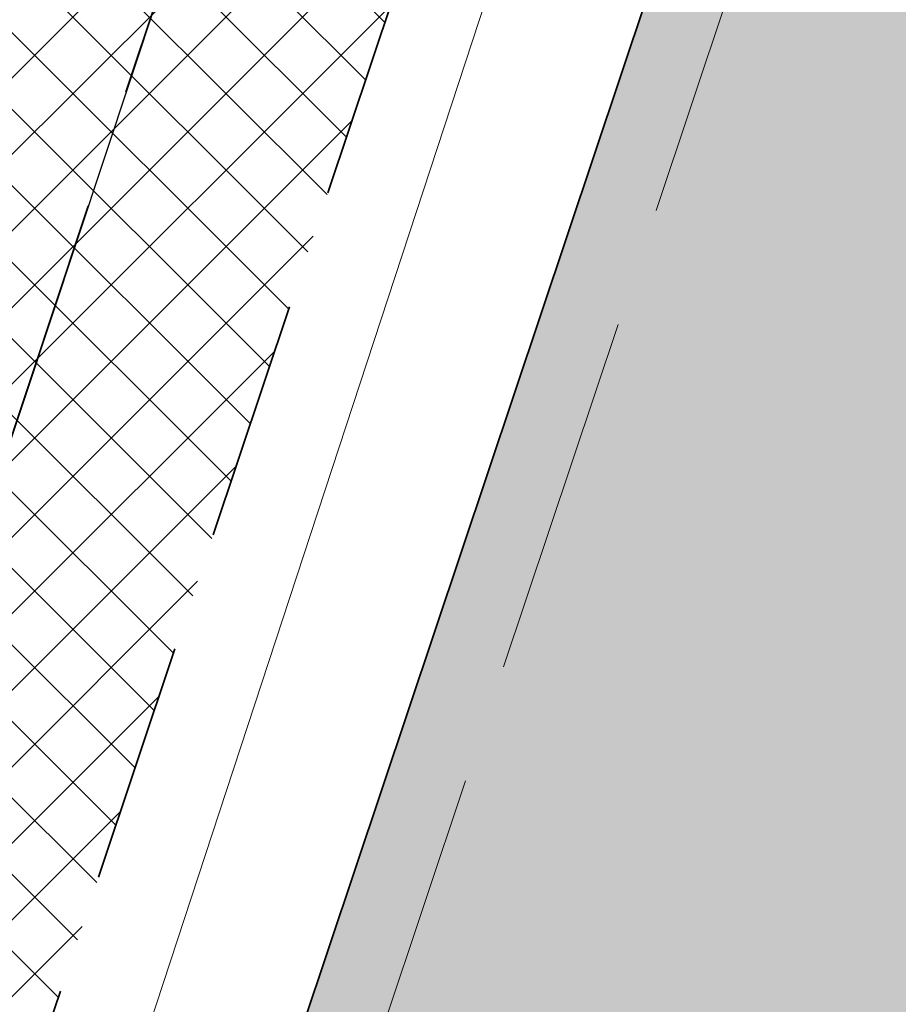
# Model space of a CAD drawing. Header units: metres. Extents: x 6599594 to 6600699, y 5687867 to 5691114.
# Tile 82 of 256: x 6599868.71 to 6599872.36, y 5688626.11 to 5688630.2. Entities that reach past the tile are written whole.
import ezdxf

# ---------------------------------------------------------------- set-up
doc = ezdxf.new("R2010")
doc.units = ezdxf.units.M
doc.header["$MEASUREMENT"] = 0
for name, pattern in [('1', [0]), ('BUG', [1.5, 1, -0.5]), ('GUK', [2, 1.5, -0.5]), ('GUZ', [1, 0.5, -0.5]), ('L_0_06', [2, 1.5, -0.5])]:
    doc.linetypes.add(name, pattern=pattern)
for name, color, linetype, lineweight in [('_kolor chodnik', 50, '1', 5), ('_kolor jezdnia', 4, '1', 0), ('_kolor zjazdy kostka', 7, '1', 5), ('_kolor ścieżka @ 1', 10, '1', 0), ('_kraweznik', 7, 'CONTINUOUS', 35), ('_obrzeze', 10, 'BUG', 35), ('Dzialki', 130, '1', 30), ('Kontury', 252, 'GUK', 9), ('OT_Komunikacja', 7, 'CONTINUOUS', 0), ('Uzytki', 252, 'GUZ', 9)]:
    doc.layers.add(name, color=color, linetype=linetype, lineweight=lineweight)
pattern_1 = [(45, (0, 0), (-0.1414213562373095, 0.1414213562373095), []), (135, (0, 0), (-0.1414213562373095, -0.1414213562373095), [])]

msp = doc.modelspace()

# ---------------------------------------------------------------- hatches: boundary and pattern name
at = {"layer": '_kolor chodnik'}
h = msp.add_hatch(dxfattribs=at)
h.set_pattern_fill('ANSI37', color=256, scale=1.6)
h.set_pattern_definition(pattern_1)
h.paths.add_polyline_path([(6599849.938171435, 5688542.085872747), (6599852.232147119, 5688548.938742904), (6599853.573135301, 5688548.489851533), (6599853.827082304, 5688549.248475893), (6599851.793849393, 5688549.929093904), (6599849.895278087, 5688548.982823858), (6599847.823506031, 5688542.793750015)])
edge = h.paths.add_edge_path()
edge.add_line((6600018.106075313, 5689087.454911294), (6600022.42781917, 5689091.229234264))
edge.add_line((6600022.42781917, 5689091.229234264), (6600020.233254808, 5689093.742094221))
edge.add_line((6600020.233254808, 5689093.742094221), (6600017.159471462, 5689091.057656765))
edge.add_arc((6600023.275194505, 5689085.385140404), 8.34143334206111, 137.1531558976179, 148.8016577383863)
edge.add_line((6600016.140105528, 5689089.706021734), (6600018.106075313, 5689087.454911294))
h.paths.add_polyline_path([(6600038.501784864, 5689187.59229436), (6600037.906968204, 5689187.700586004), (6600037.638296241, 5689186.224843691), (6600038.240083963, 5689186.115282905)])
h.paths.add_polyline_path([(6600069.098302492, 5689360.276020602), (6600068.321239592, 5689360.413462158), (6600068.064048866, 5689358.936495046), (6600068.836639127, 5689358.799546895)])
h.paths.add_polyline_path([(6600082.393785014, 5689362.950258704), (6600082.941124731, 5689366.103121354), (6600081.481377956, 5689366.361351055), (6600080.923159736, 5689363.210828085)])
h.paths.add_polyline_path([(6600074.022236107, 5689388.065861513), (6600072.983907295, 5689388.249860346), (6600072.723374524, 5689386.772538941), (6600073.760538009, 5689386.588865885)])
h.paths.add_polyline_path([(6600105.602402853, 5689486.45426531), (6600106.738797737, 5689489.760539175), (6600105.28818975, 5689490.281952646), (6600104.132785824, 5689486.965912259)])
h.paths.add_polyline_path([(6600132.519778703, 5689678.737346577), (6600131.636986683, 5689678.922259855), (6600131.330470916, 5689677.453953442), (6600132.212256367, 5689677.269208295)])
h.paths.add_polyline_path([(6600156.649397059, 5689798.7449027), (6600156.48800471, 5689797.95886096), (6600157.450195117, 5689797.757316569), (6600157.615023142, 5689798.542205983)])
h.paths.add_polyline_path([(6600189.055358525, 5689948.643107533), (6600187.902868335, 5689948.884512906), (6600187.600024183, 5689947.417400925), (6600188.748131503, 5689947.176379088)])
edge = h.paths.add_edge_path()
edge.add_line((6600204.459383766, 5690032.969035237), (6600204.153258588, 5690031.227801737))
edge.add_arc((6600202.328347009, 5690027.299936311), 4.331100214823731, 41.853001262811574, 65.08011546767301, ccw=False)
edge.add_arc((6600032.903931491, 5690051.979071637), 174.020003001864, 352.8070218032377, 353.495463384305)
edge.add_arc((6600202.372679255, 5690027.343587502), 5.999999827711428, 55.12102442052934, 69.64815978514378)
edge = h.paths.add_edge_path()
edge.add_line((6600205.046027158, 5690040.265402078), (6600204.972740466, 5690038.483452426))
edge.add_arc((6600203.986269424, 5690044.401803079), 5.999999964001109, 279.4630688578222, 294.9140560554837)
edge.add_line((6600206.513819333, 5690038.960158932), (6600206.607027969, 5690041.030672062))
edge.add_arc((6600203.986269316, 5690044.401803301), 4.270000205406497, 284.3702444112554, 307.86193139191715, ccw=False)
edge = h.paths.add_edge_path()
edge.add_arc((6600203.547470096, 5690044.558759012), 6.446878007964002, 324.43500910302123, 356.20133685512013, ccw=False)
edge.add_arc((6600203.986269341, 5690044.401803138), 6.000000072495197, 323.2169970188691, 357.4193489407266)
h.paths.add_polyline_path([(6600208.910055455, 5690121.713696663), (6600208.146285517, 5690121.748120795), (6600207.125602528, 5690121.794124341), (6600209.971605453, 5690121.665851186)])
edge = h.paths.add_edge_path()
edge.add_line((6600238.769818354, 5690481.648294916), (6600240.338176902, 5690490.87374652))
edge.add_line((6600240.338176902, 5690490.87374652), (6600241.251295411, 5690510.829461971))
edge.add_line((6600241.251295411, 5690510.829461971), (6600239.524022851, 5690510.928942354))
edge.add_line((6600239.524022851, 5690510.928942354), (6600238.633343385, 5690491.167757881))
edge.add_line((6600238.633343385, 5690491.167757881), (6600234.579716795, 5690467.661262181))
edge.add_line((6600234.579716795, 5690467.661262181), (6600234.449796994, 5690464.966873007))
edge.add_arc((6600242.443669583, 5690464.607462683), 8.001948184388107, 177.4256737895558, 268.2543056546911)
edge.add_line((6600242.199903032, 5690456.609228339), (6600242.216657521, 5690457.359274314))
edge.add_line((6600242.216657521, 5690457.359274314), (6600242.305257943, 5690458.836738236))
edge.add_arc((6600242.444504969, 5690464.607952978), 5.772894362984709, 177.0298084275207, 268.6178439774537, ccw=False)
edge.add_line((6600236.679365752, 5690464.907083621), (6600236.951876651, 5690470.95443634))
edge.add_line((6600236.951876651, 5690470.95443634), (6600238.15078669, 5690478.210832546))
edge.add_line((6600238.15078669, 5690478.210832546), (6600238.769818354, 5690481.648294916))
h.paths.add_polyline_path([(6600238.769818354, 5690481.648294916), (6600238.15078669, 5690478.210832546), (6600239.670056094, 5690477.930590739), (6600240.266710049, 5690481.376366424)])
edge = h.paths.add_edge_path()
edge.add_line((6600223.366500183, 5690460.339976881), (6600223.278629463, 5690457.997544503))
edge.add_arc((6600220.967166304, 5690465.656339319), 7.999999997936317, 286.7940807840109, 300.2738222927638)
edge.add_line((6600225.000231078, 5690458.747331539), (6600225.240084, 5690461.623695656))
edge.add_arc((6600221.105749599, 5690465.648640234), 5.76999998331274, 293.06724424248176, 315.7681070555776, ccw=False)
edge = h.paths.add_edge_path()
edge.add_arc((6600220.025145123, 5690444.676291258), 5.770000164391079, 37.996647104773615, 59.94382588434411, ccw=False)
edge.add_line((6600224.572175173, 5690448.22839199), (6600224.817793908, 5690451.081798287))
edge.add_arc((6600220.025145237, 5690444.676291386), 7.999999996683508, 53.19588653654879, 68.15166733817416)
edge.add_line((6600223.00235276, 5690452.101669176), (6600222.91504296, 5690449.670427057))
edge = h.paths.add_edge_path()
edge.add_arc((6600221.105749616, 5690465.648640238), 7.999999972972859, 328.0222308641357, 357.0132597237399)
edge.add_line((6600229.094882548, 5690465.23180147), (6600229.218816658, 5690467.593604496))
edge.add_line((6600229.218816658, 5690467.593604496), (6600228.218919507, 5690467.645774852))
edge.add_line((6600228.218919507, 5690467.645774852), (6600227.891778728, 5690461.411918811))
h.paths.add_polyline_path([(6600200.980142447, 5690012.236744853), (6600202.317278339, 5690011.956662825), (6600202.522293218, 5690012.935421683), (6600201.182321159, 5690013.216097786)])
h.paths.add_polyline_path([(6600196.457878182, 5689983.98337835), (6600195.202332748, 5689984.246370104), (6600194.899091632, 5689982.777335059), (6600196.150355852, 5689982.515240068)])
edge = h.paths.add_edge_path()
edge.add_line((6600112.305909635, 5689517.991018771), (6600112.691041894, 5689519.807934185))
edge.add_line((6600112.691041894, 5689519.807934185), (6600113.245521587, 5689522.423769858))
edge.add_line((6600113.245521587, 5689522.423769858), (6600111.553124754, 5689522.782507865))
edge.add_line((6600111.553124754, 5689522.782507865), (6600107.405864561, 5689503.21722655))
edge.add_line((6600107.405864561, 5689503.21722655), (6600099.494506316, 5689480.361667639))
edge.add_line((6600099.494506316, 5689480.361667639), (6600099.182814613, 5689478.891218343))
edge.add_arc((6600107.008997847, 5689477.232359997), 8.000059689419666, 168.0325629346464, 257.7529108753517)
edge.add_line((6600105.311960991, 5689469.414366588), (6600105.784990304, 5689471.593619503))
edge.add_arc((6600107.008927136, 5689477.232314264), 5.769999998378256, 168.0321375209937, 257.7533362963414, ccw=False)
edge.add_line((6600101.364343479, 5689478.42879883), (6600101.647245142, 5689479.76342708))
edge.add_line((6600101.647245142, 5689479.76342708), (6600104.132785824, 5689486.965912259))
edge.add_line((6600104.132785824, 5689486.965912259), (6600105.28818975, 5689490.281952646))
edge.add_line((6600105.28818975, 5689490.281952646), (6600108.240043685, 5689498.809726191))
edge.add_line((6600108.240043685, 5689498.809726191), (6600112.305909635, 5689517.991018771))
h.paths.add_polyline_path([(6600136.009573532, 5689645.499114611), (6600138.333647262, 5689645.012304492), (6600138.661671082, 5689646.578318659), (6600134.869459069, 5689647.372651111)])
at = {"layer": '_kolor jezdnia'}
h = msp.add_hatch(dxfattribs=at)
h.set_pattern_fill('ANSI37', color=4, scale=3.5)
h.set_pattern_definition([(45, (0, 0), (-0.3093592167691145, 0.3093592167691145), []), (135, (0, 0), (-0.3093592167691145, -0.3093592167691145), [])])
edge = h.paths.add_edge_path()
edge.add_line((6599833.066047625, 5688539.933393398), (6599850.649511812, 5688527.983462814))
edge.add_arc((6599857.337592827, 5688536.653968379), 10.95025544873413, 169.5012687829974, 232.3548431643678, ccw=False)
edge.add_arc((6599858.085851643, 5688536.618142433), 11.69295282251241, 162.2507788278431, 169.9967502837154, ccw=False)
edge.add_line((6599846.949484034, 5688540.182754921), (6599847.823506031, 5688542.793750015))
edge.add_line((6599847.823506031, 5688542.793750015), (6599849.895278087, 5688548.982823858))
edge.add_line((6599849.895278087, 5688548.982823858), (6599852.434748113, 5688556.56906746))
edge.add_line((6599852.434748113, 5688556.56906746), (6599928.48625871, 5688783.760284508))
edge.add_line((6599928.48625871, 5688783.760284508), (6599931.025728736, 5688791.34652811))
edge.add_line((6599931.025728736, 5688791.34652811), (6599996.657773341, 5688987.411326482))
edge.add_line((6599996.657773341, 5688987.411326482), (6599999.197243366, 5688994.997570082))
edge.add_line((6599999.197243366, 5688994.997570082), (6600021.930100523, 5689062.908193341))
edge.add_line((6600021.930100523, 5689062.908193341), (6600017.620224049, 5689067.371531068))
edge.add_line((6600017.620224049, 5689067.371531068), (6600016.714558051, 5689064.654078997))
edge.add_line((6600016.714558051, 5689064.654078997), (6600012.423620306, 5689051.835617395))
edge.add_line((6600012.423620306, 5689051.835617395), (6600009.884150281, 5689044.249373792))
edge.add_line((6600009.884150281, 5689044.249373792), (6599977.53516164, 5688947.612159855))
edge.add_line((6599977.53516164, 5688947.612159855), (6599974.995691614, 5688940.025916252))
edge.add_line((6599974.995691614, 5688940.025916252), (6599942.096912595, 5688841.746295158))
edge.add_line((6599942.096912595, 5688841.746295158), (6599939.557442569, 5688834.160051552))
edge.add_line((6599939.557442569, 5688834.160051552), (6599882.679288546, 5688664.246042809))
edge.add_line((6599882.679288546, 5688664.246042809), (6599880.139818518, 5688656.659799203))
edge.add_line((6599880.139818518, 5688656.659799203), (6599852.46454386, 5688573.984527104))
edge.add_line((6599852.46454386, 5688573.984527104), (6599842.470137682, 5688544.127903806))
edge.add_arc((6599835.706422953, 5688546.652910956), 7.219660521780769, 248.5480913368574, 339.52856074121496, ccw=False)
h.paths.add_polyline_path([(6600044.653202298, 5689172.271628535), (6600046.276244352, 5689181.431901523), (6600047.759199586, 5689189.801539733), (6600051.0603021, 5689208.432603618), (6600052.368792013, 5689215.817578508), (6600054.808584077, 5689229.587499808), (6600056.11707399, 5689236.972474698), (6600057.346666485, 5689243.912161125), (6600058.655146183, 5689251.297078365), (6600058.831439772, 5689252.292060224), (6600060.098987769, 5689259.445963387), (6600060.139929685, 5689259.677035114), (6600061.407468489, 5689266.830886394), (6600072.329030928, 5689328.470998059), (6600073.637511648, 5689335.855921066), (6600077.337304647, 5689356.73715072), (6600078.820259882, 5689365.106788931), (6600081.142794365, 5689378.214921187), (6600082.538516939, 5689386.092227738), (6600095.187867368, 5689457.483787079), (6600091.082877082, 5689465.8405575), (6600089.043088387, 5689454.328211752), (6600087.870641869, 5689447.711051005), (6600087.560133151, 5689445.958573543), (6600086.562151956, 5689440.326076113), (6600082.433200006, 5689417.022719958), (6600080.95024477, 5689408.65308175), (6600077.202698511, 5689387.502337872), (6600075.719743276, 5689379.132699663), (6600073.469199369, 5689366.430874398), (6600071.986244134, 5689358.061236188), (6600069.98686466, 5689346.776955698), (6600068.591142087, 5689338.899649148), (6600065.559290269, 5689321.78820693), (6600064.163567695, 5689313.910900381), (6600059.719426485, 5689288.828650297), (6600058.323703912, 5689280.951343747), (6600057.563846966, 5689276.662793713), (6600056.168124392, 5689268.785487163), (6600054.804920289, 5689261.091711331), (6600053.409197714, 5689253.21440478), (6600053.264817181, 5689252.399536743), (6600051.869094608, 5689244.522230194), (6600051.183555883, 5689240.653124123), (6600049.787833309, 5689232.775817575), (6600046.593849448, 5689214.749319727), (6600045.198126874, 5689206.872013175), (6600044.41754409, 5689202.466488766), (6600042.934588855, 5689194.096850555), (6600036.429952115, 5689157.38538759), (6600034.946996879, 5689149.01574938), (6600030.579776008, 5689124.367629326), (6600027.529365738, 5689107.151445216), (6600024.895072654, 5689094.014582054), (6600030.583685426, 5689094.264316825), (6600032.945013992, 5689106.191885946), (6600043.170247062, 5689163.901990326)])
edge = h.paths.add_edge_path()
edge.add_line((6600111.106812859, 5689535.144351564), (6600111.256844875, 5689535.85214863))
edge.add_line((6600111.256844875, 5689535.85214863), (6600112.915748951, 5689543.678261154))
edge.add_line((6600112.915748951, 5689543.678261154), (6600117.304772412, 5689564.384094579))
edge.add_line((6600117.304772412, 5689564.384094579), (6600119.067357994, 5689572.699339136))
edge.add_line((6600119.067357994, 5689572.699339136), (6600120.087667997, 5689577.512794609))
edge.add_line((6600120.087667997, 5689577.512794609), (6600121.642890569, 5689584.849775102))
edge.add_line((6600121.642890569, 5689584.849775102), (6600128.436769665, 5689616.900852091))
edge.add_line((6600128.436769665, 5689616.900852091), (6600129.991992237, 5689624.237832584))
edge.add_line((6600129.991992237, 5689624.237832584), (6600132.660554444, 5689636.827148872))
edge.add_line((6600132.660554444, 5689636.827148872), (6600133.208838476, 5689639.444704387))
edge.add_line((6600133.208838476, 5689639.444704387), (6600134.848957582, 5689647.274775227))
edge.add_line((6600134.848957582, 5689647.274775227), (6600138.97649476, 5689666.979995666))
edge.add_line((6600138.97649476, 5689666.979995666), (6600140.51410642, 5689674.320687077))
edge.add_line((6600140.51410642, 5689674.320687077), (6600145.209128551, 5689696.735129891))
edge.add_line((6600145.209128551, 5689696.735129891), (6600146.746740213, 5689704.075821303))
edge.add_line((6600146.746740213, 5689704.075821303), (6600151.462308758, 5689726.588354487))
edge.add_line((6600151.462308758, 5689726.588354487), (6600152.999920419, 5689733.929045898))
edge.add_line((6600152.999920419, 5689733.929045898), (6600155.244070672, 5689744.642813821))
edge.add_line((6600155.244070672, 5689744.642813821), (6600156.781682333, 5689751.983505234))
edge.add_line((6600156.781682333, 5689751.983505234), (6600161.635515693, 5689775.156126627))
edge.add_line((6600161.635515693, 5689775.156126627), (6600163.378142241, 5689783.475576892))
edge.add_line((6600163.378142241, 5689783.475576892), (6600163.850769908, 5689785.731942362))
edge.add_line((6600163.850769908, 5689785.731942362), (6600167.028500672, 5689800.902704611))
edge.add_line((6600167.028500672, 5689800.902704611), (6600179.49088801, 5689860.399222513))
edge.add_line((6600179.49088801, 5689860.399222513), (6600181.233514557, 5689868.718672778))
edge.add_line((6600181.233514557, 5689868.718672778), (6600181.84713393, 5689871.648144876))
edge.add_line((6600181.84713393, 5689871.648144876), (6600183.384745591, 5689878.988836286))
edge.add_line((6600183.384745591, 5689878.988836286), (6600184.935818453, 5689886.393792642))
edge.add_line((6600184.935818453, 5689886.393792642), (6600186.575937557, 5689894.223863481))
edge.add_line((6600186.575937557, 5689894.223863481), (6600194.05133812, 5689929.912074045))
edge.add_line((6600194.05133812, 5689929.912074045), (6600195.691457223, 5689937.742144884))
edge.add_line((6600195.691457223, 5689937.742144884), (6600202.915799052, 5689972.231779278))
edge.add_line((6600202.915799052, 5689972.231779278), (6600204.555918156, 5689980.061850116))
edge.add_line((6600204.555918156, 5689980.061850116), (6600206.062781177, 5689987.255744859))
edge.add_line((6600206.062781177, 5689987.255744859), (6600207.702900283, 5689995.085815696))
edge.add_line((6600207.702900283, 5689995.085815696), (6600210.232559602, 5690007.162628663))
edge.add_line((6600210.232559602, 5690007.162628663), (6600211.694938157, 5690014.144150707))
edge.add_arc((6600028.177652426, 5690052.584442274), 187.5000004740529, 348.1696294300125, 357.4195276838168)
edge.add_line((6600215.487522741, 5690044.142720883), (6600208.310270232, 5690026.480446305))
edge.add_arc((6600032.903933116, 5690051.97907145), 177.2500013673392, 348.1696294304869, 351.7289130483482, ccw=False)
edge.add_line((6600206.38894146, 5690015.640182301), (6600205.966941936, 5690013.625519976))
edge.add_line((6600205.966941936, 5690013.625519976), (6600204.326822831, 5690005.795449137))
edge.add_line((6600204.326822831, 5690005.795449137), (6600197.076961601, 5689971.183982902))
edge.add_line((6600197.076961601, 5689971.183982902), (6600195.334335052, 5689962.864532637))
edge.add_line((6600195.334335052, 5689962.864532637), (6600193.44722506, 5689953.855305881))
edge.add_line((6600193.44722506, 5689953.855305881), (6600191.909227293, 5689946.512771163))
edge.add_line((6600191.909227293, 5689946.512771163), (6600185.496844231, 5689915.899498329))
edge.add_line((6600185.496844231, 5689915.899498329), (6600183.856521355, 5689908.068454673))
edge.add_line((6600183.856521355, 5689908.068454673), (6600182.066605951, 5689899.523243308))
edge.add_line((6600182.066605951, 5689899.523243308), (6600180.32407057, 5689891.204228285))
edge.add_line((6600180.32407057, 5689891.204228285), (6600174.320344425, 5689862.541919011))
edge.add_line((6600174.320344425, 5689862.541919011), (6600172.577809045, 5689854.222903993))
edge.add_line((6600172.577809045, 5689854.222903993), (6600163.663810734, 5689811.666703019))
edge.add_line((6600163.663810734, 5689811.666703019), (6600162.023782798, 5689803.837067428))
edge.add_line((6600162.023782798, 5689803.837067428), (6600160.924220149, 5689798.587659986))
edge.add_line((6600160.924220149, 5689798.587659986), (6600159.279208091, 5689790.734229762))
edge.add_line((6600159.279208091, 5689790.734229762), (6600157.107250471, 5689780.365115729))
edge.add_line((6600157.107250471, 5689780.365115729), (6600155.462238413, 5689772.511685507))
edge.add_line((6600155.462238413, 5689772.511685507), (6600153.380318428, 5689762.572418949))
edge.add_line((6600153.380318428, 5689762.572418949), (6600151.735124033, 5689754.718118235))
edge.add_line((6600151.735124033, 5689754.718118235), (6600148.586504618, 5689739.686336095))
edge.add_line((6600148.586504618, 5689739.686336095), (6600146.885007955, 5689731.563243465))
edge.add_line((6600146.885007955, 5689731.563243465), (6600141.75088822, 5689707.052510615))
edge.add_line((6600141.75088822, 5689707.052510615), (6600140.110896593, 5689699.223048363))
edge.add_line((6600140.110896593, 5689699.223048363), (6600133.483561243, 5689667.583574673))
edge.add_line((6600133.483561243, 5689667.583574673), (6600131.860394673, 5689659.834436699))
edge.add_line((6600131.860394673, 5689659.834436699), (6600131.740984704, 5689659.26436315))
edge.add_line((6600131.740984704, 5689659.26436315), (6600130.117814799, 5689651.515209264))
edge.add_line((6600130.117814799, 5689651.515209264), (6600127.27873359, 5689637.961189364))
edge.add_line((6600127.27873359, 5689637.961189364), (6600126.924568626, 5689636.290366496))
edge.add_line((6600126.924568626, 5689636.290366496), (6600125.166244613, 5689627.995226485))
edge.add_line((6600125.166244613, 5689627.995226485), (6600118.009503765, 5689594.232298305))
edge.add_line((6600118.009503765, 5689594.232298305), (6600116.25117975, 5689585.937158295))
edge.add_line((6600116.25117975, 5689585.937158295), (6600113.665314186, 5689573.737975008))
edge.add_line((6600113.665314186, 5689573.737975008), (6600111.898534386, 5689565.402943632))
edge.add_line((6600111.898534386, 5689565.402943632), (6600104.889982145, 5689532.339115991))
edge.add_line((6600104.889982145, 5689532.339115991), (6600103.22663594, 5689524.492047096))
edge.add_line((6600103.22663594, 5689524.492047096), (6600096.623876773, 5689493.342605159))
edge.add_line((6600096.623876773, 5689493.342605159), (6600094.968986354, 5689485.535427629))
edge.add_line((6600094.968986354, 5689485.535427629), (6600094.300101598, 5689482.379870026))
edge.add_line((6600094.300101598, 5689482.379870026), (6600099.182814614, 5689478.891218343))
edge.add_line((6600099.182814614, 5689478.891218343), (6600099.494506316, 5689480.361667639))
edge.add_line((6600099.494506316, 5689480.361667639), (6600111.106812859, 5689535.144351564))
edge = h.paths.add_edge_path()
edge.add_arc((6600239.213891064, 5690851.400367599), 10.00000000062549, -2.8342403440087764, 76.13703556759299, ccw=False)
edge.add_line((6600249.201658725, 5690850.905901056), (6600249.082723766, 5690848.503524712))
edge.add_line((6600249.082723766, 5690848.503524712), (6600247.016487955, 5690806.767468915))
edge.add_line((6600247.016487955, 5690806.767468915), (6600246.092398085, 5690789.152178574))
edge.add_line((6600246.092398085, 5690789.152178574), (6600233.768116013, 5690572.015170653))
edge.add_line((6600233.768116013, 5690572.015170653), (6600228.959056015, 5690465.296202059))
edge.add_line((6600228.959056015, 5690465.296202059), (6600234.588724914, 5690465.017134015))
edge.add_line((6600234.588724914, 5690465.017134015), (6600239.262540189, 5690571.767576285))
edge.add_line((6600239.262540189, 5690571.767576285), (6600252.50503885, 5690806.400146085))
edge.add_line((6600252.50503885, 5690806.400146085), (6600254.569211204, 5690848.094521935))
edge.add_arc((6600262.559425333, 5690847.6989487), 7.999999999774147, 76.13703557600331, 177.1657596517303, ccw=False)
edge.add_line((6600264.476229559, 5690855.465921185), (6600241.609896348, 5690861.109083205))
edge = h.paths.add_edge_path()
edge.add_line((6600250.031475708, 5690451.625307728), (6600250.231741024, 5690455.772579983))
edge.add_line((6600250.231741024, 5690455.772579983), (6600246.257763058, 5690456.417303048))
edge.add_line((6600246.257763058, 5690456.417303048), (6600242.171761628, 5690456.61060902))
edge.add_arc((6600242.563100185, 5690464.586983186), 7.985968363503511, 176.9123644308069, 267.1911945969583, ccw=False)
edge.add_line((6600234.588724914, 5690465.017134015), (6600228.959056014, 5690465.296202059))
edge.add_arc((6600220.965133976, 5690465.657286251), 8.002072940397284, 267.8289300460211, 357.413716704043, ccw=False)
edge.add_line((6600220.661989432, 5690457.660957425), (6600212.406915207, 5690458.119572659))
edge.add_line((6600212.406915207, 5690458.119572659), (6600208.431872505, 5690457.817501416))
edge.add_line((6600208.431872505, 5690457.817501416), (6600208.233912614, 5690454.548331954))
edge.add_line((6600208.233912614, 5690454.548331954), (6600212.129565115, 5690453.127270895))
edge.add_line((6600212.129565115, 5690453.127270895), (6600218.640548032, 5690452.76554962))
edge.add_line((6600218.640548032, 5690452.76554962), (6600216.486747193, 5690452.885205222))
edge.add_line((6600216.486747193, 5690452.885205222), (6600220.468905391, 5690452.663974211))
edge.add_arc((6600220.025145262, 5690444.676291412), 7.99999997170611, -0.3386579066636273, 86.8201700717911, ccw=False)
edge.add_line((6600228.025005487, 5690444.629006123), (6600227.803602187, 5690439.649256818))
edge.add_line((6600227.803602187, 5690439.649256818), (6600226.885525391, 5690435.936828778))
edge.add_line((6600226.885525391, 5690435.936828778), (6600225.534849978, 5690405.967249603))
edge.add_line((6600225.534849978, 5690405.967249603), (6600226.115199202, 5690402.187514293))
edge.add_line((6600226.115199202, 5690402.187514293), (6600213.445139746, 5690121.008786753))
edge.add_line((6600213.445139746, 5690121.008786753), (6600213.352800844, 5690118.960058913))
edge.add_line((6600213.352800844, 5690118.960058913), (6600209.980184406, 5690044.131649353))
edge.add_arc((6600203.98626942, 5690044.401803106), 5.999999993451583, 257.4162346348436, 357.41934921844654, ccw=False)
edge.add_line((6600202.679069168, 5690038.545931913), (6600201.589735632, 5690033.666039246))
edge.add_line((6600201.589735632, 5690033.666039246), (6600203.67987942, 5690033.199458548))
edge.add_arc((6600202.372679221, 5690027.343587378), 5.999999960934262, -8.27108729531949, 77.41623506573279, ccw=False)
edge.add_line((6600208.310270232, 5690026.480446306), (6600215.487522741, 5690044.142720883))
edge.add_line((6600215.487522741, 5690044.142720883), (6600216.199687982, 5690059.9446614))
edge.add_line((6600216.199687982, 5690059.9446614), (6600216.537356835, 5690067.437056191))
edge.add_line((6600216.537356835, 5690067.437056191), (6600223.893528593, 5690230.66011469))
edge.add_line((6600223.893528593, 5690230.66011469), (6600224.231197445, 5690238.152509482))
edge.add_line((6600224.231197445, 5690238.152509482), (6600233.507835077, 5690443.987992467))
edge.add_arc((6600241.499722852, 5690443.627812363), 7.999999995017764, 87.29208981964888, 177.4195277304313, ccw=False)
edge.add_line((6600241.877677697, 5690451.618879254), (6600246.021541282, 5690451.422886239))
edge.add_line((6600246.021541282, 5690451.422886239), (6600246.427694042, 5690451.44338883))
edge.add_line((6600246.427694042, 5690451.44338883), (6600246.79397003, 5690451.461878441))
edge.add_line((6600246.79397003, 5690451.461878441), (6600250.031475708, 5690451.625307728))
edge = h.paths.add_edge_path()
edge.add_line((6600007.33756506, 5689086.20374581), (6600006.980466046, 5689080.740822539))
edge.add_line((6600006.980466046, 5689080.740822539), (6600007.229745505, 5689080.720859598))
edge.add_line((6600007.229745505, 5689080.720859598), (6600008.093335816, 5689080.601653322))
edge.add_line((6600008.093335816, 5689080.601653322), (6600008.702681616, 5689080.53831051))
edge.add_arc((6600008.140193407, 5689070.554142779), 9.999999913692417, -18.557800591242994, 86.77547804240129, ccw=False)
edge.add_line((6600017.620224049, 5689067.371531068), (6600021.930100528, 5689062.908193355))
edge.add_arc((6599734.83819726, 5689159.011261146), 302.7499967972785, 341.4922000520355, 343.8640860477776)
edge.add_arc((6600034.895369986, 5689072.315877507), 9.581213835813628, 98.63328270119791, 164.5273290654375, ccw=False)
edge.add_line((6600033.457137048, 5689081.788529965), (6600033.832640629, 5689081.798737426))
edge.add_line((6600033.832640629, 5689081.798737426), (6600034.422462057, 5689082.05700874))
edge.add_line((6600034.422462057, 5689082.05700874), (6600036.833623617, 5689082.139040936))
edge.add_line((6600036.833623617, 5689082.139040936), (6600036.730225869, 5689087.148851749))
edge.add_line((6600036.730225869, 5689087.148851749), (6600036.579860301, 5689087.134303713))
edge.add_arc((6600036.479565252, 5689093.136286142), 6.002820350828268, 169.1687651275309, 270.9573417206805, ccw=False)
edge.add_line((6600030.583685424, 5689094.264316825), (6600024.895072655, 5689094.014582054))
edge.add_arc((6600015.200558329, 5689096.162123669), 9.929528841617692, 271.0943432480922, 347.5094668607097, ccw=False)
edge.add_arc((6600014.909438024, 5689089.646776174), 3.446070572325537, 264.4236009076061, 278.0194998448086, ccw=False)
edge.add_line((6600014.574573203, 5689086.217014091), (6600014.299554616, 5689086.232508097))
edge.add_line((6600014.299554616, 5689086.232508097), (6600010.474232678, 5689086.448019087))
edge.add_line((6600010.474232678, 5689086.448019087), (6600007.33756506, 5689086.20374581))
edge = h.paths.add_edge_path()
edge.add_line((6600105.490725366, 5689463.953528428), (6600106.927559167, 5689464.047234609))
edge.add_line((6600106.927559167, 5689464.047234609), (6600107.835, 5689468.66))
edge.add_line((6600107.835, 5689468.66), (6600105.311960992, 5689469.414366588))
edge.add_arc((6600107.008997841, 5689477.232359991), 8.000059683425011, 168.0325628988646, 257.75291091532, ccw=False)
edge.add_line((6600099.182814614, 5689478.891218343), (6600094.300101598, 5689482.379870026))
edge.add_arc((6600586.245114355, 5689378.104238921), 502.8750369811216, 168.032376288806, 169.9522165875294)
edge.add_line((6600091.082877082, 5689465.8405575), (6600095.187867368, 5689457.483787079))
edge.add_arc((6600103.065173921, 5689456.088064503), 8.000000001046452, 77.7533362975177, 169.9524553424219, ccw=False)
edge.add_line((6600104.762140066, 5689463.906012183), (6600105.490725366, 5689463.953528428))
at = {"layer": '_kolor zjazdy kostka'}
h = msp.add_hatch(dxfattribs=at)
h.set_pattern_fill('ANSI37', color=256, scale=1.6)
h.set_pattern_definition(pattern_1)
h.paths.add_polyline_path([(6600244.137440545, 5690813.934732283), (6600242.369522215, 5690814.022127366), (6600242.097568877, 5690808.528921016), (6600243.865482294, 5690808.441426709)])
h.paths.add_polyline_path([(6600247.012128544, 5690806.679412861), (6600247.442736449, 5690815.377295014), (6600247.393289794, 5690814.378518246), (6600247.113277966, 5690808.722537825)])
h.paths.add_polyline_path([(6600242.297085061, 5690788.088808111), (6600240.958726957, 5690788.155683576), (6600240.648818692, 5690782.664569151), (6600241.987258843, 5690782.599147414)])
h.paths.add_polyline_path([(6600245.558275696, 5690780.919298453), (6600246.037231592, 5690789.405686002), (6600244.985820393, 5690788.453468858), (6600244.612601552, 5690781.981345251)])
h.paths.add_polyline_path([(6600241.348405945, 5690723.711515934), (6600242.272017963, 5690722.691689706), (6600242.749709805, 5690731.155680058), (6600241.698138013, 5690730.203317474), (6600241.472690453, 5690726.27550499)])
h.paths.add_polyline_path([(6600225.772794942, 5690394.589141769), (6600224.731429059, 5690393.637598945), (6600224.461246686, 5690387.644646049), (6600225.412923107, 5690386.603142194)])
h.paths.add_polyline_path([(6600223.012390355, 5690333.280720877), (6600223.372595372, 5690341.272607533), (6600222.32835346, 5690340.318436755), (6600222.058239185, 5690334.324941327)])
h.paths.add_polyline_path([(6600215.496388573, 5690166.390602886), (6600215.856593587, 5690174.382489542), (6600214.812834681, 5690173.428760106), (6600214.542018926, 5690167.435062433)])
h.paths.add_polyline_path([(6600212.446537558, 5690121.053392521), (6600213.399499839, 5690120.010473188), (6600213.788744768, 5690128.503024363), (6600212.745135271, 5690127.54943145)])
h.paths.add_polyline_path([(6600209.977420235, 5690121.665589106), (6600210.225142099, 5690127.162117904), (6600207.346107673, 5690127.291879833), (6600207.119593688, 5690121.794395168)])
h.paths.add_polyline_path([(6600207.950178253, 5690070.725854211), (6600204.880846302, 5690070.828947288), (6600204.643784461, 5690065.333808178), (6600207.702521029, 5690065.204598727)])
h.paths.add_polyline_path([(6600200.981479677, 5690012.236464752), (6600199.969248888, 5690007.339980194), (6600201.282587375, 5690007.064882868), (6600202.31726072, 5690011.956666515)])
h.paths.add_polyline_path([(6600193.613960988, 5689970.406358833), (6600192.398010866, 5689970.660657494), (6600191.286205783, 5689965.274578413), (6600192.486379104, 5689965.023185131)])
h.paths.add_polyline_path([(6600189.061271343, 5689948.671423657), (6600189.98413328, 5689953.050774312), (6600188.818902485, 5689953.32186217), (6600187.908781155, 5689948.91282903)])
h.paths.add_polyline_path([(6600180.976201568, 5689915.317449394), (6600179.952861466, 5689910.421322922), (6600181.008474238, 5689910.200199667), (6600182.033843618, 5689915.09540201)])
h.paths.add_polyline_path([(6600176.508279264, 5689893.538690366), (6600177.476023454, 5689893.335973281), (6600178.603605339, 5689898.719146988), (6600177.636002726, 5689898.922290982)])
h.paths.add_polyline_path([(6600179.28182965, 5689859.401159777), (6600180.522246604, 5689860.211927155), (6600181.057490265, 5689860.561775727), (6600183.598022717, 5689860.029600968), (6600184.726606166, 5689865.412570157), (6600182.186324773, 5689865.943033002), (6600181.604764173, 5689866.832779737), (6600181.024456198, 5689867.720610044)])
h.paths.add_polyline_path([(6600160.200810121, 5689810.862606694), (6600159.232772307, 5689811.065842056), (6600158.207991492, 5689806.171529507), (6600159.175735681, 5689805.968812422)])
h.paths.add_polyline_path([(6600156.49391753, 5689797.987177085), (6600155.463416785, 5689793.068691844), (6600156.431160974, 5689792.865974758), (6600157.461419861, 5689797.784520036)])
edge = h.paths.add_edge_path()
edge.add_arc((6600173.111981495, 5689800.679690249), 5.999999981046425, 204.673115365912, 239.5411154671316, ccw=False)
edge.add_arc((6600173.162096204, 5689800.685330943), 6.047914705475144, 168.3203586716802, 204.5234866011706, ccw=False)
edge.add_line((6600167.239404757, 5689801.9096668), (6600163.651667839, 5689784.781499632))
edge.add_arc((6600169.524220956, 5689783.551410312), 5.999999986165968, 139.2146049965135, 168.1696294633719, ccw=False)
edge.add_arc((6600169.524220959, 5689783.551410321), 5.999999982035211, 96.80962310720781, 139.2146050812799, ccw=False)
edge.add_line((6600168.812796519, 5689789.509083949), (6600170.070461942, 5689795.507731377))
h.paths.add_polyline_path([(6600163.526364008, 5689776.866746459), (6600166.051243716, 5689776.337874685), (6600167.179826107, 5689781.720838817), (6600164.653945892, 5689782.249920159), (6600163.941148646, 5689783.340449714), (6600163.493329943, 5689784.025580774), (6600161.750703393, 5689775.706130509), (6600162.438017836, 5689776.155376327)])
h.paths.add_polyline_path([(6600152.614191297, 5689774.643430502), (6600153.639138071, 5689779.536616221), (6600152.646757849, 5689779.744928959), (6600151.646447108, 5689774.846147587)])
h.paths.add_polyline_path([(6600150.121074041, 5689767.466820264), (6600148.177624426, 5689758.16795459), (6600149.115997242, 5689757.971390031), (6600151.066362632, 5689767.268392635)])
h.paths.add_polyline_path([(6600142.970741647, 5689739.332500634), (6600141.888449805, 5689734.142420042), (6600144.036614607, 5689733.695518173), (6600145.123068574, 5689738.882330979)])
h.paths.add_polyline_path([(6600136.256357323, 5689701.052153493), (6600137.154085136, 5689700.864096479), (6600138.287960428, 5689706.274871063), (6600137.386492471, 5689706.464182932)])
h.paths.add_polyline_path([(6600130.081494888, 5689667.099389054), (6600129.212847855, 5689667.281639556), (6600128.083282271, 5689661.898895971), (6600128.953953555, 5689661.716447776)])
h.paths.add_polyline_path([(6600128.397394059, 5689659.030340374), (6600127.554144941, 5689659.207226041), (6600126.49340855, 5689653.810049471), (6600127.269860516, 5689653.647397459)])
h.paths.add_polyline_path([(6600134.990411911, 5689640.633636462), (6600137.30714639, 5689640.148363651), (6600138.339560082, 5689645.040620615), (6600136.015486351, 5689645.500958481), (6600135.435178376, 5689646.388788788), (6600134.8548704, 5689647.276619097), (6600133.214751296, 5689639.446548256), (6600134.102581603, 5689640.026856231)])
h.paths.add_polyline_path([(6600122.164164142, 5689634.294831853), (6600121.024067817, 5689628.914244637), (6600122.015114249, 5689628.705875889), (6600123.155614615, 5689634.086346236)])
h.paths.add_polyline_path([(6600114.54207576, 5689593.450769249), (6600113.493359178, 5689593.398339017), (6600112.364315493, 5689588.045694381), (6600113.29076438, 5689587.54753241)])
h.paths.add_polyline_path([(6600110.194543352, 5689572.941097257), (6600109.20781945, 5689573.148880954), (6600108.067717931, 5689567.768269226), (6600109.05014319, 5689567.535215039)])
h.paths.add_polyline_path([(6600119.083213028, 5689565.540446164), (6600119.089125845, 5689565.542290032), (6600121.462438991, 5689565.065690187), (6600122.598093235, 5689570.447168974), (6600120.229622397, 5689570.949214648), (6600119.651446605, 5689571.8119627), (6600119.073270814, 5689572.727655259), (6600117.310757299, 5689564.412754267)])
h.paths.add_polyline_path([(6600101.698666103, 5689532.937884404), (6600100.730666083, 5689533.141679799), (6600099.694214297, 5689528.250234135), (6600100.669121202, 5689528.045267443)])
h.paths.add_polyline_path([(6600094.064021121, 5689496.827028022), (6600093.080194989, 5689497.033910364), (6600092.036590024, 5689492.143967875), (6600093.038865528, 5689491.933250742)])
h.paths.add_polyline_path([(6600083.709836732, 5689453.74980843), (6600082.738586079, 5689448.336231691), (6600084.647281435, 5689448.027407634), (6600085.606840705, 5689453.416583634)])
h.paths.add_polyline_path([(6600084.434394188, 5689446.82589514), (6600083.348896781, 5689447.018140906), (6600082.567374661, 5689442.58660872), (6600083.649300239, 5689442.394910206)])
h.paths.add_polyline_path([(6600078.04194071, 5689410.721110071), (6600078.996952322, 5689416.137564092), (6600078.054833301, 5689416.304853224), (6600077.111232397, 5689410.886043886)])
h.paths.add_polyline_path([(6600072.911565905, 5689386.768652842), (6600071.960466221, 5689381.312635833), (6600072.800073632, 5689381.16322159), (6600073.766450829, 5689386.590709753)])
h.paths.add_polyline_path([(6600082.887400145, 5689379.432062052), (6600085.278102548, 5689379.03494316), (6600086.160383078, 5689383.956496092), (6600083.759726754, 5689384.355378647), (6600083.152078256, 5689385.224725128), (6600082.544429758, 5689386.094071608), (6600081.148707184, 5689378.216765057), (6600082.018053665, 5689378.824413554)])
h.paths.add_polyline_path([(6600080.731401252, 5689363.247695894), (6600080.041469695, 5689363.369939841), (6600079.433821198, 5689364.239286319), (6600078.8261727, 5689365.1086328), (6600077.343217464, 5689356.73899459), (6600078.212563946, 5689357.346643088), (6600079.081910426, 5689357.954291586), (6600081.429189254, 5689357.564866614), (6600082.388748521, 5689362.980514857)])
h.paths.add_polyline_path([(6600069.104215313, 5689360.304336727), (6600070.063917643, 5689365.720487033), (6600069.2708267, 5689365.861009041), (6600068.327152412, 5689360.441778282)])
h.paths.add_polyline_path([(6600066.550616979, 5689345.891799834), (6600065.546169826, 5689346.069805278), (6600064.677796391, 5689341.145792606), (6600065.678290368, 5689340.968483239)])
h.paths.add_polyline_path([(6600061.138656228, 5689321.077501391), (6600060.270282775, 5689316.15348863), (6600061.250715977, 5689315.979734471), (6600062.127590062, 5689320.902245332)])
h.paths.add_polyline_path([(6600055.325252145, 5689288.11325564), (6600054.456878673, 5689283.189242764), (6600055.410852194, 5689283.020177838), (6600056.283178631, 5689287.917022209)])
h.paths.add_polyline_path([(6600048.045675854, 5689182.819289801), (6600050.371939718, 5689182.407116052), (6600051.31444535, 5689187.67761207), (6600048.980409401, 5689188.064690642), (6600048.372760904, 5689188.934037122), (6600047.765112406, 5689189.803383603), (6600046.306982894, 5689181.603992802), (6600046.972918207, 5689182.069462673)])
h.paths.add_polyline_path([(6600040.943690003, 5689201.374141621), (6600039.339175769, 5689201.66987967), (6600038.429882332, 5689196.244216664), (6600039.984130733, 5689195.958493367)])
h.paths.add_polyline_path([(6600032.993704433, 5689156.473759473), (6600032.278185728, 5689156.600537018), (6600031.299242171, 5689151.188930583), (6600032.034145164, 5689151.058111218)])
h.paths.add_polyline_path([(6600026.309179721, 5689123.603833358), (6600025.417362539, 5689118.683970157), (6600026.271201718, 5689118.532684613), (6600027.143528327, 5689123.456001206)])
h.paths.add_polyline_path([(6600013.302986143, 5689054.462576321), (6600015.842456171, 5689062.048819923), (6600014.576741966, 5689061.417973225), (6600012.672139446, 5689055.728290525)])
h.paths.add_polyline_path([(6599974.547216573, 5688938.686171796), (6599977.086686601, 5688946.272415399), (6599975.820972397, 5688945.641568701), (6599973.916369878, 5688939.951886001)])
h.paths.add_polyline_path([(6599942.102825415, 5688841.748139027), (6599940.837111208, 5688841.117292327), (6599938.932508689, 5688835.427609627), (6599939.563355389, 5688834.161895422)])
h.paths.add_polyline_path([(6599882.685201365, 5688664.247886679), (6599881.419487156, 5688663.617039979), (6599879.514884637, 5688657.927357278), (6599880.145731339, 5688656.661643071)])
h.paths.add_polyline_path([(6599851.799762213, 5688549.930937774), (6599853.832995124, 5688549.250319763), (6599855.42016389, 5688553.991722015), (6599853.386930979, 5688554.672340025), (6599852.913795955, 5688555.621625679), (6599852.440660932, 5688556.570911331), (6599849.901190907, 5688548.984667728)])
h.paths.add_polyline_path([(6600233.581687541, 5690586.458647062), (6600234.520016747, 5690585.337735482), (6600234.976631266, 5690593.428266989), (6600233.922640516, 5690592.499827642)])
h.paths.add_polyline_path([(6600231.72837122, 5690526.750719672), (6600230.676277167, 5690525.793817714), (6600230.420013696, 5690519.782861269), (6600231.363586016, 5690518.655686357)])
h.paths.add_polyline_path([(6600237.577122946, 5690639.505119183), (6600236.516490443, 5690638.540451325), (6600236.176926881, 5690632.541599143), (6600237.1204992, 5690631.41442423)])
h.paths.add_polyline_path([(6600238.927801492, 5690681.139540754), (6600239.8637879, 5690680.021427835), (6600240.320411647, 5690688.112122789), (6600239.268317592, 5690687.155220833)])
h.paths.add_polyline_path([(6600218.12228406, 5690224.814875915), (6600217.079933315, 5690223.86243318), (6600216.809648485, 5690217.865326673), (6600217.762143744, 5690216.822918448)])
h.paths.add_polyline_path([(6600219.363739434, 5690274.535639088), (6600220.31588625, 5690273.493612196), (6600220.675810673, 5690281.480778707), (6600219.633750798, 5690280.528598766)])
h.paths.add_polyline_path([(6600168.759867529, 5689856.554734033), (6600169.729143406, 5689856.3516961), (6600170.857343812, 5689861.737822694), (6600169.889741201, 5689861.940966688)])
h.paths.add_polyline_path([(6600168.841833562, 5689852.115601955), (6600167.871405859, 5689852.319339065), (6600166.844894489, 5689847.425845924), (6600167.816759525, 5689847.221809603)])
at = {"layer": '_kolor ścieżka @ 1'}
h = msp.add_hatch(dxfattribs=at)
h.set_pattern_fill('ANSI37', color=10, scale=1.8)
h.set_pattern_definition([(45, (0, 0), (-0.1590990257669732, 0.1590990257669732), []), (135, (0, 0), (-0.1590990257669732, -0.1590990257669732), [])])
edge = h.paths.add_edge_path()
edge.add_line((6599877.145262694, 5688659.244027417), (6599854.614951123, 5688591.938475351))
edge.add_line((6599854.614951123, 5688591.938475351), (6599854.214414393, 5688589.387325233))
edge.add_line((6599854.214414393, 5688589.387325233), (6599839.435327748, 5688545.233719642))
edge.add_arc((6599834.523035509, 5688547.748213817), 5.518450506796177, 246.51508714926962, 332.8930934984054, ccw=False)
edge.add_line((6599832.323891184, 5688542.686883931), (6599836.925902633, 5688539.594394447))
edge.add_arc((6599835.881373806, 5688546.52869976), 7.012533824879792, 278.5661808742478, 339.9794081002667)
edge.add_line((6599842.470137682, 5688544.127903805), (6599857.359687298, 5688588.607952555))
edge.add_line((6599857.359687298, 5688588.607952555), (6599857.303782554, 5688591.591210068))
edge.add_line((6599857.303782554, 5688591.591210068), (6599879.508971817, 5688657.925513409))
edge.add_line((6599879.508971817, 5688657.925513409), (6599879.193548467, 5688658.558370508))
edge.add_line((6599879.193548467, 5688658.558370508), (6599877.145262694, 5688659.244027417))
h.paths.add_polyline_path([(6599879.193548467, 5688658.558370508), (6599879.508971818, 5688657.925513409), (6599881.413574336, 5688663.615196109), (6599880.780717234, 5688663.299772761), (6599878.732431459, 5688663.985429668), (6599877.145262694, 5688659.244027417)])
h.paths.add_polyline_path([(6599938.92659587, 5688835.425765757), (6599938.611172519, 5688836.058622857), (6599936.562886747, 5688836.744279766), (6599878.732431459, 5688663.985429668), (6599880.780717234, 5688663.299772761), (6599881.413574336, 5688663.615196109)])
h.paths.add_polyline_path([(6599974.364844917, 5688941.291630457), (6599974.049421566, 5688941.924487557), (6599972.001135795, 5688942.610144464), (6599936.562886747, 5688836.744279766), (6599938.611172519, 5688836.058622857), (6599938.92659587, 5688835.425765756)])
h.paths.add_polyline_path([(6599974.049421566, 5688941.924487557), (6599974.364844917, 5688941.291630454), (6600009.253303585, 5689045.515087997), (6600008.937880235, 5689046.147945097), (6600006.889594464, 5689046.833602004), (6599972.001135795, 5688942.610144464)])
h.paths.add_polyline_path([(6600008.937880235, 5689046.147945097), (6600009.253303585, 5689045.515087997), (6600011.157906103, 5689051.204770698), (6600010.525049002, 5689050.889347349), (6600008.476763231, 5689051.575004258), (6600006.889594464, 5689046.833602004)])
edge = h.paths.add_edge_path()
edge.add_arc((6599858.085851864, 5688536.618142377), 11.69295304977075, 162.2507788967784, 169.9967501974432)
edge.add_line((6599846.570656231, 5688538.649255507), (6599849.824991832, 5688528.706403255))
edge.add_line((6599849.824991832, 5688528.706403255), (6599853.13552, 5688528.731057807))
edge.add_line((6599853.13552, 5688528.731057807), (6599849.868997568, 5688538.728963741))
edge.add_line((6599849.868997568, 5688538.728963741), (6599850.886451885, 5688541.768438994))
edge.add_line((6599850.886451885, 5688541.768438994), (6599849.938171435, 5688542.085872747))
edge.add_line((6599849.938171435, 5688542.085872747), (6599847.823506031, 5688542.793750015))
edge.add_line((6599847.823506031, 5688542.793750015), (6599846.949484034, 5688540.182754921))
edge = h.paths.add_edge_path()
edge.add_arc((6600008.743460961, 5689068.123037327), 7.659999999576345, 341.4922000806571, 372.1491631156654)
edge.add_line((6600016.231900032, 5689069.735141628), (6600014.371922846, 5689078.374983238))
edge.add_arc((6600008.140193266, 5689070.554142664), 10.00000004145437, 51.45178747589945, 78.26461791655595)
edge.add_line((6600010.174112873, 5689080.345116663), (6600010.018184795, 5689077.57739322))
edge.add_arc((6600009.814745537, 5689075.098871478), 2.486856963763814, 14.594442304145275, 85.30763078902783, ccw=False)
edge.add_line((6600012.221360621, 5689075.725498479), (6600013.747330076, 5689068.63716722))
edge.add_line((6600013.747330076, 5689068.63716722), (6600013.596857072, 5689066.921144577))
edge.add_line((6600013.596857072, 5689066.921144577), (6600008.476763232, 5689051.575004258))
edge.add_line((6600008.476763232, 5689051.575004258), (6600010.525049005, 5689050.889347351))
edge.add_line((6600010.525049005, 5689050.889347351), (6600011.157906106, 5689051.204770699))
edge.add_line((6600011.157906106, 5689051.204770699), (6600016.007289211, 5689065.69149478))

# ---------------------------------------------------------------- linework, layer by layer
at = {"layer": '_kraweznik'}
msp.add_line((6600016.714558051, 5689064.654078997), (6599842.470137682, 5688544.127903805), dxfattribs=at)
at = {"layer": '_obrzeze'}
msp.add_line((6600016.007289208, 5689065.691494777), (6599857.303782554, 5688591.591210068), dxfattribs=at)
at = {"layer": 'Dzialki', "linetype": 'CONTINUOUS'}
msp.add_line((6599838.919999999, 5688538.89), (6600019.37, 5689082.13), dxfattribs=at)
at = {"layer": 'Kontury', "flags": 128}
msp.add_lwpolyline([(6599847.71, 5688565.37), (6599872.24, 5688639.209999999)], dxfattribs=at)
at = {"layer": 'OT_Komunikacja', "linetype": 'L_0_06', "flags": 128}
msp.add_lwpolyline([(6599830.381, 5688541.518), (6599832.43, 5688540.17), (6599834.032999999, 5688539.808999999), (6599835.899000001, 5688539.769), (6599838.229, 5688540.283), (6599839.801, 5688541.378), (6599840.957000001, 5688542.641999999), (6599841.946, 5688544.233), (6599842.981, 5688546.463000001), (6599844.54, 5688549.766), (6599847.802, 5688558.673999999), (6599859.215999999, 5688593.004), (6599869.316, 5688623.313), (6599880.054, 5688655.461), (6599887.112, 5688676.928000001), (6599898.514, 5688710.594), (6599908.271, 5688739.608), (6599919.396, 5688772.84), (6599928.325, 5688799.898), (6599938.810999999, 5688831.006), (6599950.421, 5688865.375999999), (6599958.497000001, 5688888.960999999), (6599970.528, 5688925.428), (6599978.860999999, 5688950.605999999), (6599989.609, 5688982.858000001), (6599998.617999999, 5689010.071000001), (6600012.734, 5689051.822999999), (6600018.488999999, 5689069.467), (6600021.036000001, 5689068.575), (6600023.247, 5689067.867), (6600017.518000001, 5689050.600999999), (6600003.368, 5689008.782), (6599994.355999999, 5688981.576999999), (6599983.461999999, 5688948.918999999), (6599975.107999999, 5688923.722000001), (6599962.815999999, 5688887.686), (6599954.794, 5688863.779), (6599943.492999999, 5688829.895), (6599932.869999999, 5688798.349000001), (6599924.065999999, 5688771.694), (6599912.638000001, 5688737.741999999), (6599903.06, 5688709.048), (6599891.75, 5688675.233), (6599884.692999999, 5688654.154), (6599873.725, 5688621.617999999), (6599863.844999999, 5688591.383), (6599852.386, 5688557.182000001), (6599849.157, 5688547.781999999), (6599847.243, 5688541.844999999), (6599846.552, 5688538.332), (6599846.448, 5688536.110000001), (6599846.752000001, 5688533.656), (6599847.53, 5688531.899), (6599849.014000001, 5688530.028), (6599851.005, 5688527.600999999), (6599864.999, 5688518.208), (6599870.235, 5688514.64), (6599868.129999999, 5688511.801), (6599866.941, 5688509.679), (6599847.255, 5688522.615000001), (6599839.452999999, 5688528.171), (6599826.778999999, 5688536.641), (6599806.084999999, 5688550.355000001), (6599808.095, 5688552.987), (6599809.804999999, 5688555.463000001)], close=True, dxfattribs=at)
at = {"layer": 'OT_Komunikacja', "linetype": 'Continuous', "flags": 128}
msp.add_lwpolyline([(6599878.981, 5688655.683), (6599868.447999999, 5688623.589), (6599858.769999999, 5688594.447999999), (6599845.537999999, 5688556.17), (6599844.546, 5688552.024999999), (6599842.476, 5688546.32), (6599839.493000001, 5688542.383999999), (6599837.595, 5688541.227), (6599835.97, 5688540.678), (6599834.282, 5688540.762), (6599829.178999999, 5688544.226), (6599826.356, 5688546.16), (6599826.955000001, 5688547.581), (6599834.1, 5688542.950000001), (6599836.006, 5688543.043), (6599837.389000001, 5688543.914), (6599839.562, 5688546.82), (6599841.946999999, 5688552.874), (6599842.963999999, 5688557.031), (6599856.478, 5688595.014000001), (6599858.376000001, 5688600.173999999), (6599866.536, 5688624.141), (6599877.057, 5688656.064999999)], dxfattribs=at)
at = {"layer": 'Uzytki', "flags": 128}
msp.add_lwpolyline([(6599847.71, 5688565.37), (6599872.24, 5688639.209999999)], dxfattribs=at)

doc.saveas('drawing.dxf')
